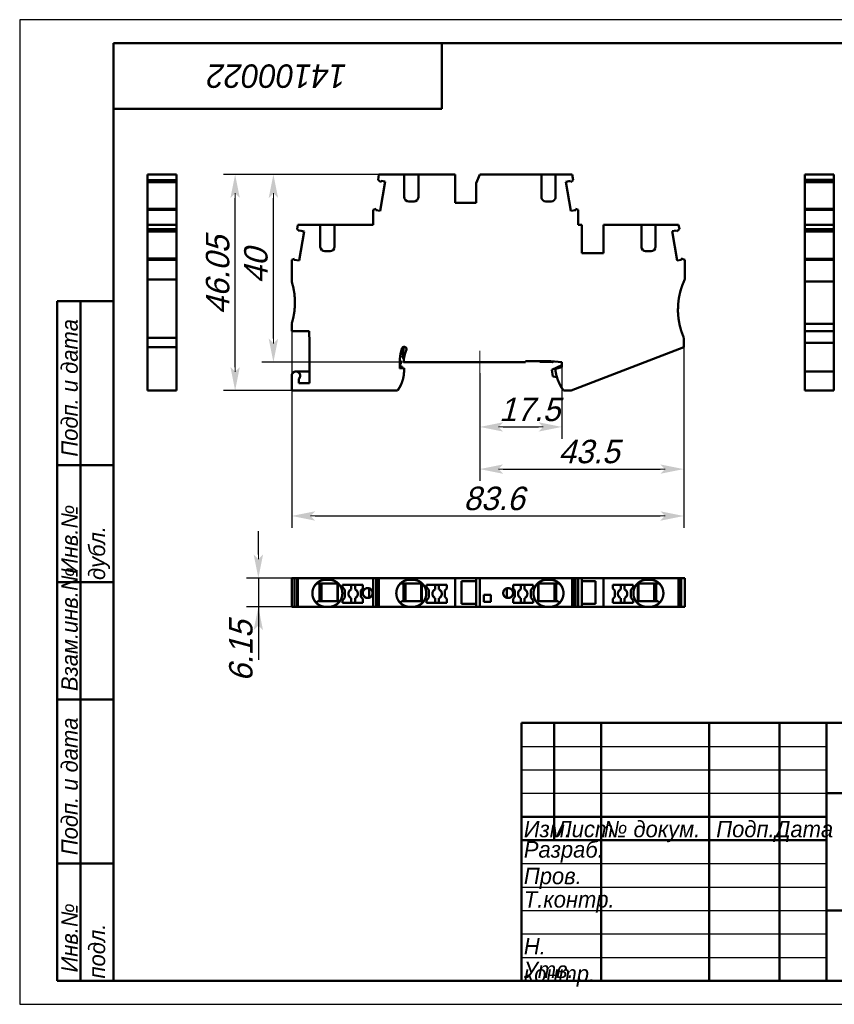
# Model space of a CAD drawing. Header units: millimetres. Extents: x 0 to 297, y 0 to 210.
# Tile 1 of 2: x 0 to 174, y 0 to 210. Entities that reach past the tile are written whole.
import ezdxf

# ---------------------------------------------------------------- set-up
doc = ezdxf.new("R2010")
doc.units = ezdxf.units.MM
doc.styles.add('TextStyle_1', font='T-FLEX Type A.TTF', dxfattribs={"oblique": 15, "height": 5})
doc.dimstyles.new('DIM_ST_1', dxfattribs={"dimtxt": 5, "dimasz": 5, "dimexe": 2.5, "dimexo": 0, "dimtad": 1, "dimrnd": 0.01, "dimdsep": 46, "dimtxsty": 'TextStyle_1', "dimblk": 'Arrow_3_C7_Status', "dimcen": 0.09, "dimclrd": 7, "dimclre": 7, "dimclrt": 7, "dimazin": 0, "dimtfac": 1, "dimtdec": 0, "dimtmove": 0, "dimatfit": 0, "dimldrblk": 'NONE', "dimfxl": 1, "dimtvp": 1, "dimtolj": 1, "dimarcsym": 0})

# ---------------------------------------------------------------- blocks, each defined once
blk = doc.blocks.new('Arrow_3_C7_Status')
at = {"color": 7, "lineweight": 0, "flags": 128}
blk.add_lwpolyline([(-1, 0), (-0.8, 0)], dxfattribs=at)
at = {"color": 7}
blk.add_solid([(-1, -0.2), (0, 0), (-0.8, 0), (-1, 0.2)], dxfattribs=at)
blk = doc.blocks.new('*D5')
at = {"color": 7, "lineweight": -2}
for p, q in [((58, 143.57), (58, 101.65)), ((141.6, 140.15), (141.6, 101.65)), ((63, 104.15), (136.6, 104.15))]:
    blk.add_line(p, q, dxfattribs=at)
at = {"layer": 'Defpoints', "color": 0}
for p in [(58, 143.57), (141.6, 140.15), (141.6, 104.15)]:
    blk.add_point(p, dxfattribs=at)
at = {"color": 7, "lineweight": -2, "xscale": 5, "yscale": 5, "zscale": 5}
for p, rotation in [((58, 104.15), 180), ((141.6, 104.15), 360)]:
    blk.add_blockref('Arrow_3_C7_Status', p, dxfattribs=dict(at, rotation=rotation))
blk = doc.blocks.new('_None')
blk = doc.blocks.new('*D6')
at = {"color": 7, "lineweight": -2}
for p, q in [((98.1, 134.63), (98.1, 120.64)), ((115.6, 135.88), (115.6, 120.64)), ((103.1, 123.14), (110.6, 123.14))]:
    blk.add_line(p, q, dxfattribs=at)
at = {"layer": 'Defpoints', "color": 0}
for p in [(98.1, 134.63), (115.6, 135.88), (115.6, 123.14)]:
    blk.add_point(p, dxfattribs=at)
at = {"color": 7, "lineweight": -2, "xscale": 5, "yscale": 5, "zscale": 5, "rotation": 180}
blk.add_blockref('Arrow_3_C7_Status', (98.1, 123.14), dxfattribs=at)
at = {"color": 7, "lineweight": -2, "xscale": 5, "yscale": 5, "zscale": 5}
blk.add_blockref('Arrow_3_C7_Status', (115.6, 123.14), dxfattribs=at)
blk = doc.blocks.new('*D7')
at = {"color": 7, "lineweight": -2}
for p, q in [((141.6, 140.15), (141.6, 111.65)), ((98.1, 134.63), (98.1, 111.65)), ((103.1, 114.15), (136.6, 114.15))]:
    blk.add_line(p, q, dxfattribs=at)
at = {"layer": 'Defpoints', "color": 0}
for p in [(141.6, 140.15), (98.1, 134.63), (141.6, 114.15)]:
    blk.add_point(p, dxfattribs=at)
at = {"color": 7, "lineweight": -2, "xscale": 5, "yscale": 5, "zscale": 5}
for p, rotation in [((98.1, 114.15), 180), ((141.6, 114.15), 360)]:
    blk.add_blockref('Arrow_3_C7_Status', p, dxfattribs=dict(at, rotation=rotation))
blk = doc.blocks.new('*D8')
at = {"color": 7, "lineweight": -2}
for p, q in [((85, 176.97), (43.44, 176.97)), ((45.94, 135.92), (45.94, 171.97)), ((58, 130.92), (43.44, 130.92))]:
    blk.add_line(p, q, dxfattribs=at)
at = {"layer": 'Defpoints', "color": 0}
for p in [(45.94, 176.97), (85, 176.97), (58, 130.92)]:
    blk.add_point(p, dxfattribs=at)
at = {"color": 7, "lineweight": -2, "xscale": 5, "yscale": 5, "zscale": 5}
for p, rotation in [((45.94, 176.97), 90), ((45.94, 130.92), 270)]:
    blk.add_blockref('Arrow_3_C7_Status', p, dxfattribs=dict(at, rotation=rotation))
blk = doc.blocks.new('*D9')
at = {"color": 7, "lineweight": -2}
for p, q in [((85, 176.97), (51.6, 176.97)), ((54.1, 141.97), (54.1, 171.97)), ((81.86, 136.97), (51.6, 136.97))]:
    blk.add_line(p, q, dxfattribs=at)
at = {"layer": 'Defpoints', "color": 0}
for p in [(54.1, 176.97), (85, 176.97), (81.86, 136.97)]:
    blk.add_point(p, dxfattribs=at)
at = {"color": 7, "lineweight": -2, "xscale": 5, "yscale": 5, "zscale": 5}
for p, rotation in [((54.1, 176.97), 90), ((54.1, 136.97), 270)]:
    blk.add_blockref('Arrow_3_C7_Status', p, dxfattribs=dict(at, rotation=rotation))
blk = doc.blocks.new('*D10')
at = {"color": 7, "lineweight": -2}
for p, q in [((50.89, 95.92), (50.89, 100.92)), ((59.31, 90.92), (48.39, 90.92)), ((50.89, 90.92), (50.89, 84.77)), ((59.31, 84.77), (48.39, 84.77)), ((50.89, 84.77), (50.89, 73.45)), ((50.89, 79.77), (50.89, 74.77))]:
    blk.add_line(p, q, dxfattribs=at)
at = {"layer": 'Defpoints', "color": 0}
for p in [(59.31, 90.92), (50.89, 84.77), (59.31, 84.77)]:
    blk.add_point(p, dxfattribs=at)
at = {"color": 7, "lineweight": -2, "xscale": 5, "yscale": 5, "zscale": 5}
for p, rotation in [((50.89, 90.92), 270), ((50.89, 84.77), 90)]:
    blk.add_blockref('Arrow_3_C7_Status', p, dxfattribs=dict(at, rotation=rotation))
blk = doc.blocks.new('_FR1Страница_1')
at = {"color": 7, "lineweight": 25, "flags": 128}
for points in [[(0, 210), (0, 0)], [(297, 210), (0, 210)], [(107, 55), (172, 55)], [(107, 50), (172, 50)], [(107, 45), (172, 45)], [(107, 30), (172, 30)], [(107, 25), (172, 25)], [(107, 20), (172, 20)], [(107, 15), (172, 15)], [(107, 10), (172, 10)], [(0, 0), (297, 0)]]:
    blk.add_lwpolyline(points, dxfattribs=at)
at = {"color": 7, "lineweight": 50, "flags": 128}
for points in [[(20, 5), (20, 205)], [(20, 205), (292, 205)], [(90, 191), (90, 205)], [(20, 191), (90, 191)], [(8, 5), (8, 150)], [(8, 150), (20, 150)], [(13, 150), (13, 5)], [(8, 115), (20, 115)], [(8, 90), (20, 90)], [(20, 65), (8, 65)], [(107, 5), (107, 60)], [(107, 60), (292, 60)], [(114, 60), (114, 35)], [(124, 60), (124, 5)], [(147, 60), (147, 5)], [(162, 60), (162, 5)], [(172, 60), (172, 5)], [(172, 45), (292, 45)], [(107, 40), (172, 40)], [(107, 35), (172, 35)], [(8, 30), (20, 30)], [(172, 20), (292, 20)], [(20, 5), (8, 5)], [(292, 5), (20, 5)]]:
    blk.add_lwpolyline(points, dxfattribs=at)
at = {"color": 7}
for s, insert, char_height, width, attachment_point, rotation in [('\\pl0.5;{\\fT-FLEX Type A|b0|i1;\\l14100022 \\P}', (55, 198), 5, 72.5, 5, 180), ('\\pl0.5;{\\fT-FLEX Type A|b0|i1;\\l Подп. и дата\\P}', (8.875, 115), 3.5, 36.75, 1, 90), ('\\pl0.5;{\\fT-FLEX Type A|b0|i1;\\l\\P}', (16.5, 132.5), 3.5, 36.75, 5, 90), ('\\pl0.5;{\\fT-FLEX Type A|b0|i1;\\l Инв.№ дубл.\\P}', (8.875, 90), 3.5, 26.75, 1, 90), ('\\pl0.5;{\\fT-FLEX Type A|b0|i1;\\l\\P}', (16.5, 102.5), 3.5, 26.75, 5, 90), ('\\pl0.5;{\\fT-FLEX Type A|b0|i1;\\l Взам.инв.№\\P}', (8.875, 65), 3.5, 26.75, 1, 90), ('\\pl0.5;{\\fT-FLEX Type A|b0|i1;\\l\\P}', (16.5, 77.5), 3.5, 26.75, 5, 90), ('\\pl0.5;{\\fT-FLEX Type A|b0|i1;\\l Подп. и дата\\P}', (8.875, 30), 3.5, 36.75, 1, 90), ('\\pl0.5;{\\fT-FLEX Type A|b0|i1;\\l\\P}', (16.5, 47.5), 3.5, 36.75, 5, 90), ('\\pl0.5;{\\fT-FLEX Type A|b0|i1;\\l Инв.№ подл.\\P}', (8.875, 5), 3.5, 26.75, 1, 90), ('\\pl0.5;{\\fT-FLEX Type A|b0|i1;\\l\\H0.857143x;\\P}', (16.5, 17.5), 3.5, 26.75, 5, 90)]:
    blk.add_mtext(s, dxfattribs=dict(at, insert=insert, char_height=char_height, width=width, attachment_point=attachment_point, rotation=rotation))
at = {"color": 7, "char_height": 3.5}
for s, insert, width, attachment_point in [('{\\fT-FLEX Type A|b0|i1;\\l\\P}', (110.5, 59.125), 8.75, 2), ('{\\fT-FLEX Type A|b0|i1;\\l\\P}', (114, 59.125), 11.75, 1), ('{\\fT-FLEX Type A|b0|i1;\\l \\P}', (124, 59.125), 24.75, 1), ('{\\fT-FLEX Type A|b0|i1;\\l\\P}', (162, 59.125), 11.75, 1), ('{\\fT-FLEX Type A|b0|i1;\\l\\fT-FLEX Type A|b0|i0;\\P}', (110.5, 54.125), 8.75, 2), ('{\\fT-FLEX Type A|b0|i1;\\l\\P}', (114, 54.125), 11.75, 1), ('{\\fT-FLEX Type A|b0|i1;\\l \\P}', (124, 54.125), 24.75, 1), ('{\\fT-FLEX Type A|b0|i1;\\l\\P}', (162, 54.125), 11.75, 1), ('{\\fT-FLEX Type A|b0|i1;\\l\\P}', (110.5, 49.125), 8.75, 2), ('{\\fT-FLEX Type A|b0|i1;\\l\\P}', (114, 49.125), 11.75, 1), ('{\\fT-FLEX Type A|b0|i1;\\l \\P}', (124, 49.125), 24.75, 1), ('{\\fT-FLEX Type A|b0|i1;\\l\\P}', (162, 49.125), 11.75, 1), ('{\\fT-FLEX Type A|b0|i1;\\l \\P}', (110.5, 44.125), 8.75, 2), ('{\\fT-FLEX Type A|b0|i1;\\l\\P}', (114, 44.125), 11.75, 1), ('{\\fT-FLEX Type A|b0|i1;\\l \\P}', (124, 44.125), 24.75, 1), ('{\\fT-FLEX Type A|b0|i1;\\l\\P}', (162, 44.125), 11.75, 1), ('\\pl0.5;{\\fT-FLEX Type A|b0|i1;\\lИзм.\\H0.857143x;\\P}', (107, 39.125), 8.75, 1), ('\\pl0.5;{\\fT-FLEX Type A|b0|i1;\\lЛист\\fT-FLEX Type A|b0|i0;\\H0.857143x;\\P}', (114, 39.125), 11.75, 1), ('\\pl0.5;{\\fT-FLEX Type A|b0|i1;\\l№ докум.\\P}', (124, 39.125), 24.75, 1), ('\\pl0.5;{\\fT-FLEX Type A|b0|i1;\\lПодп.\\P}', (154.5, 39.125), 16.75, 2), ('\\pl0.5;{\\fT-FLEX Type A|b0|i1;\\lДата\\fT-FLEX Type A|b0|i0;\\H0.857143x;\\P}', (167, 39.125), 11.75, 2), ('\\pl0.5;{\\fT-FLEX Type A|b0|i1;\\lРазраб.\\P}', (107, 32.5), 18.75, 4), ('\\pl0.5;{\\fT-FLEX Type A|b0|i1;\\l\\P}', (124, 34.125), 24.75, 1), ('\\pl0.5;{\\fT-FLEX Type A|b0|i1;\\l\\H0.857143x;\\P}', (162, 34.125), 11.75, 1), ('\\pl0.5;{\\fT-FLEX Type A|b0|i1;\\lПров.\\P}', (107, 29.125), 18.75, 1), ('\\pl0.5;{\\fT-FLEX Type A|b0|i1;\\l\\P}', (124, 29.125), 24.75, 1), ('\\pl0.5;{\\fT-FLEX Type A|b0|i1;\\l\\P}', (162, 29.125), 11.75, 1), ('\\pl0.5;{\\fT-FLEX Type A|b0|i1;\\lТ.контр.\\P}', (107, 24.125), 18.75, 1), ('\\pl0.5;{\\fT-FLEX Type A|b0|i1;\\l\\P}', (124, 24.125), 24.75, 1), ('\\pl0.5;{\\fT-FLEX Type A|b0|i1;\\l\\H0.857143x;\\P}', (162, 24.125), 11.75, 1), ('\\pl0.5;{\\fT-FLEX Type A|b0|i1;\\l\\P}', (107, 19.125), 18.75, 1), ('\\pl0.5;{\\fT-FLEX Type A|b0|i1;\\l\\P}', (124, 19.125), 24.75, 1), ('\\pl0.5;{\\fT-FLEX Type A|b0|i1;\\l\\P}', (162, 19.125), 11.75, 1), ('\\pl0.5;{\\fT-FLEX Type A|b0|i1;\\lН. контр.\\P}', (107, 14.125), 18.75, 1), ('\\pl0.5;{\\fT-FLEX Type A|b0|i1;\\l\\P}', (124, 14.125), 24.75, 1), ('\\pl0.5;{\\fT-FLEX Type A|b0|i1;\\l\\H0.857143x;\\P}', (162, 14.125), 11.75, 1), ('\\pl0.5;{\\fT-FLEX Type A|b0|i1;\\lУтв.\\P}', (107, 9.125), 18.75, 1), ('\\pl0.5;{\\fT-FLEX Type A|b0|i1;\\l\\P}', (124, 9.125), 24.75, 1), ('\\pl0.5;{\\fT-FLEX Type A|b0|i1;\\l\\H0.857143x;\\P}', (162, 9.125), 11.75, 1)]:
    blk.add_mtext(s, dxfattribs=dict(at, insert=insert, width=width, attachment_point=attachment_point))
blk = doc.blocks.new('Страница_1')
at = {"color": 7, "lineweight": 50, "flags": 128}
for points in [[(27.256, 176.966), (33.406, 176.966)], [(27.256, 175.784), (27.256, 176.966)], [(33.406, 175.784), (33.406, 176.966)], [(76.609, 176.966), (76.413, 175.852)], [(76.609, 176.966), (82.004, 176.966)], [(82.004, 176.966), (83.204, 176.966)], [(82.004, 176.966), (82.004, 172.116)], [(83.204, 176.966), (83.804, 176.966)], [(83.804, 176.966), (85.004, 176.966)], [(85.004, 176.966), (92.854, 176.966)], [(85.004, 172.116), (85.004, 176.966)], [(92.854, 176.966), (92.854, 170.966)], [(98.136, 176.966), (97.354, 175.116)], [(111.254, 176.966), (98.136, 176.966)], [(111.254, 176.966), (111.254, 172.116)], [(111.254, 176.966), (112.454, 176.966)], [(113.054, 176.966), (112.454, 176.966)], [(113.054, 176.966), (114.254, 176.966)], [(117.806, 176.966), (114.254, 176.966)], [(114.254, 172.116), (114.254, 176.966)], [(118.014, 175.784), (117.806, 176.966)], [(173.598, 176.966), (167.448, 176.966)], [(167.448, 176.966), (167.448, 175.852)], [(173.598, 176.966), (173.598, 175.852)], [(27.256, 175.784), (33.406, 175.784)], [(27.256, 175.354), (27.256, 175.784)], [(27.256, 175.354), (33.406, 175.354)], [(27.256, 169.666), (27.256, 175.349)], [(33.406, 175.354), (33.406, 175.784)], [(33.406, 169.666), (33.406, 175.349)], [(76.413, 175.852), (77.006, 175.354)], [(77.962, 175.462), (76.864, 169.233)], [(77.006, 175.354), (77.053, 175.622)], [(77.053, 175.622), (77.962, 175.462)], [(97.354, 170.966), (97.354, 175.116)], [(117.455, 175.622), (116.449, 175.445)], [(117.548, 169.216), (116.449, 175.445)], [(117.502, 175.354), (117.455, 175.622)], [(117.502, 175.354), (118.014, 175.784)], [(173.598, 175.852), (167.448, 175.852)], [(167.448, 175.852), (167.448, 175.354)], [(173.598, 175.354), (167.448, 175.354)], [(167.448, 175.349), (167.448, 169.666)], [(173.598, 175.852), (173.598, 175.354)], [(173.598, 175.349), (173.598, 169.666)], [(82.004, 172.116), (82.024, 171.937), (82.081, 171.766), (82.29, 171.476), (82.593, 171.284), (82.946, 171.216)], [(83.204, 171.216), (82.946, 171.216)], [(83.204, 171.216), (83.804, 171.216)], [(83.204, 171.216), (83.804, 171.216)], [(83.804, 171.216), (84.161, 171.216)], [(84.063, 171.216), (83.804, 171.216)], [(84.063, 171.216), (84.415, 171.284), (84.718, 171.476), (84.928, 171.766), (84.985, 171.937), (85.004, 172.116)], [(92.854, 170.966), (97.354, 170.966)], [(112.196, 171.216), (111.843, 171.284), (111.54, 171.476), (111.331, 171.766), (111.274, 171.937), (111.254, 172.116)], [(112.454, 171.216), (112.098, 171.216)], [(112.196, 171.216), (112.454, 171.216)], [(113.054, 171.216), (112.454, 171.216)], [(113.054, 171.216), (113.313, 171.216)], [(114.254, 172.116), (114.235, 171.937), (114.178, 171.766), (113.968, 171.476), (113.665, 171.284), (113.313, 171.216)], [(27.256, 169.462), (27.256, 169.661)], [(27.256, 169.661), (33.406, 169.661)], [(27.256, 169.462), (33.406, 169.462)], [(27.256, 166.271), (27.256, 169.462)], [(33.406, 169.462), (33.406, 169.661)], [(33.406, 166.271), (33.406, 169.462)], [(76.002, 169.661), (75.354, 169.425)], [(75.354, 169.425), (75.354, 166.266)], [(76.002, 169.661), (75.955, 169.393)], [(76.864, 169.233), (75.955, 169.393)], [(117.548, 169.216), (118.553, 169.393)], [(118.506, 169.661), (118.553, 169.393)], [(119.054, 169.462), (118.506, 169.661)], [(119.054, 166.216), (119.054, 169.462)], [(173.598, 169.661), (167.448, 169.661)], [(167.448, 169.661), (167.448, 169.425)], [(167.448, 169.425), (167.448, 166.266)], [(173.598, 169.425), (167.448, 169.425)], [(173.598, 169.661), (173.598, 169.425)], [(173.598, 169.425), (173.598, 166.266)], [(27.256, 165.316), (27.256, 166.266)], [(27.256, 166.266), (33.406, 166.266)], [(33.406, 165.316), (33.406, 166.266)], [(59.137, 165.316), (59.305, 166.266)], [(59.305, 166.266), (64.104, 166.266)], [(64.104, 161.516), (64.104, 166.266)], [(65.304, 166.266), (64.104, 166.266)], [(65.304, 166.266), (65.904, 166.266)], [(67.104, 166.266), (65.904, 166.266)], [(67.104, 166.266), (75.354, 166.266)], [(67.104, 166.266), (67.104, 161.516)], [(119.854, 166.216), (119.054, 166.216)], [(119.854, 166.216), (119.854, 160.216)], [(132.554, 166.266), (124.454, 166.266)], [(124.454, 166.266), (124.454, 160.216)], [(132.554, 166.266), (133.754, 166.266)], [(132.554, 161.516), (132.554, 166.266)], [(134.354, 166.266), (133.754, 166.266)], [(134.354, 166.266), (135.554, 166.266)], [(135.554, 166.266), (135.554, 161.516)], [(135.554, 166.266), (140.503, 166.266)], [(140.671, 165.316), (140.503, 166.266)], [(167.448, 166.266), (167.448, 165.316)], [(173.598, 166.266), (167.448, 166.266)], [(173.598, 165.316), (173.598, 166.266)], [(27.256, 164.791), (27.256, 165.316)], [(27.256, 165.316), (33.406, 165.316)], [(27.256, 164.791), (33.406, 164.791)], [(27.256, 159.047), (27.256, 164.786)], [(33.406, 164.791), (33.406, 165.316)], [(33.406, 159.042), (33.406, 164.786)], [(59.632, 164.901), (59.137, 165.316)], [(59.58, 158.613), (60.679, 164.842)], [(59.632, 164.901), (59.653, 165.022)], [(60.679, 164.842), (59.653, 165.022)], [(140.005, 165.022), (139.125, 164.867)], [(140.224, 158.638), (139.125, 164.867)], [(140.046, 164.791), (140.005, 165.022)], [(140.046, 164.791), (140.671, 165.316)], [(167.448, 165.316), (167.448, 164.901)], [(173.598, 165.316), (167.448, 165.316)], [(173.598, 164.901), (167.448, 164.901)], [(167.448, 164.896), (167.448, 164.842)], [(173.598, 164.842), (167.448, 164.842)], [(167.448, 164.842), (167.448, 158.984)], [(173.598, 164.901), (173.598, 165.316)], [(173.598, 164.842), (173.598, 164.896)], [(173.598, 158.989), (173.598, 164.842)], [(64.104, 161.516), (64.124, 161.337), (64.181, 161.166), (64.39, 160.876), (64.693, 160.684), (65.046, 160.616)], [(65.304, 160.616), (65.046, 160.616)], [(65.304, 160.616), (65.904, 160.616)], [(65.304, 160.616), (65.904, 160.616)], [(66.163, 160.616), (65.904, 160.616)], [(65.904, 160.616), (66.261, 160.616)], [(66.163, 160.616), (66.515, 160.684), (66.818, 160.876), (67.028, 161.166), (67.085, 161.337), (67.104, 161.516)], [(124.454, 160.216), (119.854, 160.216)], [(133.496, 160.616), (133.143, 160.684), (132.84, 160.876), (132.631, 161.166), (132.574, 161.337), (132.554, 161.516)], [(133.754, 160.616), (133.398, 160.616)], [(133.496, 160.616), (133.754, 160.616)], [(134.354, 160.616), (133.754, 160.616)], [(134.354, 160.616), (134.613, 160.616)], [(135.554, 161.516), (135.535, 161.337), (135.478, 161.166), (135.268, 160.876), (134.965, 160.684), (134.613, 160.616)], [(27.256, 159.042), (33.406, 159.042)], [(27.256, 158.771), (27.256, 159.042)], [(27.256, 154.605), (27.256, 158.771)], [(27.256, 158.771), (33.406, 158.771)], [(33.406, 158.771), (33.406, 159.042)], [(33.406, 154.605), (33.406, 158.771)], [(58.589, 158.984), (58.004, 158.771)], [(58.004, 158.771), (58.004, 154.166)], [(58.589, 158.984), (58.555, 158.793)], [(58.555, 158.793), (59.58, 158.613)], [(140.224, 158.638), (141.103, 158.793)], [(141.06, 159.042), (141.103, 158.793)], [(141.804, 158.771), (141.06, 159.042)], [(141.804, 154.605), (141.804, 158.771)], [(173.598, 158.984), (167.448, 158.984)], [(167.448, 158.984), (167.448, 158.771)], [(167.448, 158.771), (167.448, 154.166)], [(173.598, 158.771), (167.448, 158.771)], [(173.598, 158.984), (173.598, 158.771)], [(173.598, 158.771), (173.598, 154.166)], [(27.256, 154.605), (33.406, 154.605)], [(27.256, 154.605), (27.256, 142.166)], [(33.406, 155.22), (33.406, 155.139)], [(33.406, 155.139), (33.406, 155.022)], [(33.406, 154.605), (33.406, 142.166)], [(33.406, 153.47), (33.406, 153.408)], [(33.406, 153.408), (33.406, 153.361)], [(167.448, 154.651), (167.448, 155.267)], [(167.448, 154.172), (167.448, 154.651)], [(167.448, 154.563), (167.448, 154.59)], [(167.448, 145.166), (167.448, 154.166)], [(173.598, 154.166), (167.448, 154.166)], [(173.598, 145.166), (173.598, 154.166)], [(33.406, 153.241), (33.406, 153.011)], [(167.448, 153.281), (167.448, 153.283)], [(167.448, 152.667), (167.448, 152.668)], [(58.004, 145.166), (58.004, 143.566)], [(173.598, 145.166), (167.448, 145.166)], [(167.448, 145.166), (167.448, 143.566)], [(173.598, 145.166), (173.598, 143.566)], [(61.706, 143.566), (58.004, 143.566)], [(61.804, 141.066), (61.706, 143.566)], [(173.598, 143.566), (167.448, 143.566)], [(167.448, 143.566), (167.448, 141.066)], [(173.598, 141.066), (173.598, 143.566)], [(27.256, 142.166), (33.406, 142.166)], [(27.256, 140.147), (27.256, 142.166)], [(33.406, 140.147), (33.406, 142.166)], [(61.804, 132.466), (61.804, 141.066)], [(141.604, 140.147), (141.604, 142.166)], [(167.448, 141.066), (167.448, 134.966)], [(173.598, 141.066), (167.448, 141.066)], [(173.598, 134.971), (173.598, 141.066)], [(27.256, 140.147), (33.406, 140.147)], [(27.256, 130.916), (27.256, 140.147)], [(33.406, 130.916), (33.406, 140.147)], [(81.916, 140.208), (81.627, 138.027)], [(117.595, 130.916), (141.604, 140.147)], [(81.061, 135.605), (81.061, 137.209)], [(81.061, 136.334), (81.268, 136.588)], [(81.245, 137.158), (81.062, 137.361)], [(81.268, 136.588), (81.245, 137.158)], [(81.627, 138.027), (81.916, 137.614)], [(107.854, 136.966), (81.86, 136.966)], [(107.854, 136.966), (107.854, 137.166)], [(113.268, 137.166), (107.854, 137.166)], [(111.067, 136.998), (110.785, 137.166)], [(113.542, 136.967), (111.067, 136.998)], [(115.604, 136.962), (113.268, 137.166)], [(113.813, 137.118), (113.542, 136.967)], [(115.605, 136.651), (115.548, 136.967)], [(115.604, 135.879), (115.604, 136.962)], [(61.804, 134.966), (58.904, 134.966)], [(81.061, 136.087), (81.555, 136.006)], [(81.961, 135.684), (81.061, 135.605)], [(81.555, 136.006), (81.56, 135.649)], [(81.961, 135.11), (81.961, 135.684)], [(113.442, 135.3), (115.604, 136.309)], [(113.695, 133.867), (113.442, 135.3)], [(114.254, 135.518), (115.604, 135.879)], [(114.254, 135.066), (114.254, 135.518)], [(167.448, 134.966), (167.448, 134.066)], [(167.448, 134.966), (169.048, 134.966)], [(173.598, 134.966), (169.05, 134.966)], [(173.598, 134.966), (173.598, 134.066)], [(58.004, 130.916), (58.004, 134.066)], [(59.504, 133.395), (59.504, 132.466)], [(59.504, 132.466), (61.804, 132.466)], [(114.499, 133.785), (113.695, 133.867)], [(114.525, 133.834), (114.499, 133.785)], [(167.448, 134.066), (167.448, 130.916)], [(173.598, 130.916), (173.598, 134.066)], [(33.406, 130.916), (27.256, 130.916)], [(80.566, 130.916), (58.004, 130.916)], [(117.595, 130.916), (115.949, 130.916)], [(167.448, 130.916), (173.598, 130.916)], [(58.589, 90.916), (58.004, 90.916)], [(58.004, 84.766), (58.004, 90.916)], [(59.132, 90.916), (58.589, 90.916)], [(58.589, 84.766), (58.589, 90.916)], [(59.305, 90.916), (59.137, 90.916)], [(59.137, 84.766), (59.137, 90.916)], [(59.305, 84.766), (59.305, 90.916)], [(75.354, 90.916), (59.305, 90.916)], [(65.304, 90.566), (65.904, 90.566)], [(76.002, 90.916), (75.354, 90.916)], [(75.354, 84.766), (75.354, 90.916)], [(76.002, 84.766), (76.002, 90.916)], [(76.408, 90.916), (76.007, 90.916)], [(76.413, 84.766), (76.413, 90.916)], [(76.609, 90.916), (76.413, 90.916)], [(76.609, 84.766), (76.609, 90.916)], [(92.854, 90.916), (76.609, 90.916)], [(83.204, 90.566), (83.804, 90.566)], [(92.854, 84.766), (92.854, 90.916)], [(97.354, 90.916), (92.854, 90.916)], [(95.337, 90.916), (95.529, 90.916)], [(98.136, 90.916), (97.354, 90.916)], [(97.354, 84.766), (97.354, 90.916)], [(117.806, 90.916), (98.136, 90.916)], [(98.136, 84.766), (98.136, 90.916)], [(100.612, 90.916), (100.637, 90.916)], [(103.256, 90.916), (103.423, 90.916)], [(103.423, 90.916), (103.551, 90.916)], [(113.054, 90.566), (112.454, 90.566)], [(117.806, 84.766), (117.806, 90.916)], [(118.014, 90.916), (117.806, 90.916)], [(118.014, 84.766), (118.014, 90.916)], [(118.501, 90.916), (118.019, 90.916)], [(119.054, 90.916), (118.506, 90.916)], [(118.506, 84.766), (118.506, 90.916)], [(119.054, 84.766), (119.054, 90.916)], [(119.854, 90.916), (119.054, 90.916)], [(124.454, 90.916), (119.854, 90.916)], [(119.854, 84.766), (119.854, 90.916)], [(140.503, 90.916), (124.454, 90.916)], [(124.454, 84.766), (124.454, 90.916)], [(134.354, 90.566), (133.754, 90.566)], [(140.503, 84.766), (140.503, 90.916)], [(140.671, 90.916), (140.503, 90.916)], [(140.671, 84.766), (140.671, 90.916)], [(141.06, 90.916), (140.676, 90.916)], [(141.804, 90.916), (141.06, 90.916)], [(141.06, 84.766), (141.06, 90.916)], [(141.804, 84.766), (141.804, 90.916)], [(63.304, 89.766), (65.904, 89.766)], [(63.954, 89.766), (63.954, 85.966)], [(64.104, 89.766), (64.104, 85.966)], [(64.354, 89.766), (64.354, 85.966)], [(65.904, 89.766), (67.104, 89.766)], [(67.104, 89.766), (67.842, 89.766)], [(67.735, 89.766), (67.735, 85.966)], [(68.854, 89.491), (68.854, 88.98)], [(73.154, 89.491), (68.854, 89.491)], [(68.854, 88.98), (69.354, 88.384)], [(69.354, 88.384), (69.354, 86.748)], [(70.704, 89.491), (70.704, 88.483)], [(71.504, 88.483), (71.504, 89.491)], [(72.754, 88.274), (73.154, 88.674)], [(72.754, 86.912), (72.754, 88.274)], [(73.154, 88.674), (73.154, 89.491)], [(74.507, 86.711), (74.507, 88.721)], [(81.204, 89.766), (83.804, 89.766)], [(81.854, 89.766), (81.854, 85.966)], [(82.004, 89.766), (82.004, 85.966)], [(82.254, 89.766), (82.254, 85.966)], [(83.804, 89.766), (85.004, 89.766)], [(85.004, 89.766), (85.742, 89.766)], [(85.635, 85.966), (85.635, 89.766)], [(86.754, 89.491), (86.754, 88.98)], [(91.054, 89.491), (86.754, 89.491)], [(86.754, 88.98), (87.254, 88.384)], [(87.254, 88.384), (87.254, 86.748)], [(88.604, 89.491), (88.604, 88.483)], [(89.404, 88.483), (89.404, 89.491)], [(90.654, 88.274), (91.054, 88.674)], [(90.654, 86.912), (90.654, 88.274)], [(91.054, 88.674), (91.054, 89.491)], [(94.204, 90.266), (94.204, 85.416)], [(97.354, 90.266), (94.204, 90.266)], [(103.851, 86.711), (103.851, 88.721)], [(105.204, 89.491), (109.504, 89.491)], [(105.204, 88.674), (105.204, 89.491)], [(105.604, 88.274), (105.204, 88.674)], [(105.604, 86.912), (105.604, 88.274)], [(106.854, 88.483), (106.854, 89.491)], [(107.654, 89.491), (107.654, 88.483)], [(109.504, 88.98), (109.004, 88.384)], [(109.004, 88.384), (109.004, 86.748)], [(109.504, 89.491), (109.504, 88.98)], [(111.254, 89.766), (110.516, 89.766)], [(110.624, 85.966), (110.624, 89.766)], [(112.454, 89.766), (111.254, 89.766)], [(115.054, 89.766), (112.454, 89.766)], [(114.004, 89.766), (114.004, 85.966)], [(114.254, 87.066), (114.254, 89.766)], [(114.254, 89.766), (114.254, 85.966)], [(114.404, 89.766), (114.404, 85.966)], [(122.804, 90.266), (119.854, 90.266)], [(122.804, 85.416), (122.804, 90.266)], [(126.504, 89.491), (130.804, 89.491)], [(126.504, 88.674), (126.504, 89.491)], [(126.904, 88.274), (126.504, 88.674)], [(126.904, 86.912), (126.904, 88.274)], [(128.154, 88.483), (128.154, 89.491)], [(128.954, 89.491), (128.954, 88.483)], [(130.804, 88.98), (130.304, 88.384)], [(130.304, 88.384), (130.304, 86.748)], [(130.804, 89.491), (130.804, 88.98)], [(132.554, 89.766), (131.816, 89.766)], [(131.924, 85.966), (131.924, 89.766)], [(133.754, 89.766), (132.554, 89.766)], [(136.354, 89.766), (133.754, 89.766)], [(135.304, 89.766), (135.304, 85.966)], [(135.554, 89.766), (135.554, 85.966)], [(135.704, 89.766), (135.704, 85.966)], [(69.354, 86.748), (68.854, 86.152)], [(68.854, 86.152), (68.854, 85.641)], [(70.704, 86.65), (70.704, 85.641)], [(71.504, 85.641), (71.504, 86.65)], [(73.154, 86.512), (72.754, 86.912)], [(73.154, 85.641), (73.154, 86.512)], [(87.254, 86.748), (86.754, 86.152)], [(86.754, 86.152), (86.754, 85.641)], [(88.604, 86.65), (88.604, 85.641)], [(89.404, 85.641), (89.404, 86.65)], [(91.054, 86.512), (90.654, 86.912)], [(91.054, 85.641), (91.054, 86.512)], [(98.954, 87.316), (98.954, 85.816)], [(100.454, 87.316), (98.954, 87.316)], [(100.454, 85.816), (100.454, 87.316)], [(105.204, 86.512), (105.604, 86.912)], [(105.204, 85.641), (105.204, 86.512)], [(106.854, 85.641), (106.854, 86.65)], [(107.654, 86.65), (107.654, 85.641)], [(109.004, 86.748), (109.504, 86.152)], [(109.504, 86.152), (109.504, 85.641)], [(114.254, 85.966), (114.254, 86.266)], [(126.504, 86.512), (126.904, 86.912)], [(126.504, 85.641), (126.504, 86.512)], [(128.154, 85.641), (128.154, 86.65)], [(128.954, 86.65), (128.954, 85.641)], [(130.304, 86.748), (130.804, 86.152)], [(130.804, 86.152), (130.804, 85.641)], [(58.589, 84.766), (58.004, 84.766)], [(58.594, 84.766), (59.132, 84.766)], [(59.137, 84.766), (59.305, 84.766)], [(59.305, 84.766), (64.104, 84.766)], [(63.604, 85.966), (63.254, 85.615)], [(65.904, 85.966), (63.604, 85.966)], [(64.104, 84.766), (64.104, 85.026)], [(64.104, 84.766), (65.046, 84.766)], [(65.304, 84.766), (65.046, 84.766)], [(65.304, 84.766), (65.904, 84.766)], [(67.474, 85.966), (65.904, 85.966)], [(66.163, 84.766), (65.904, 84.766)], [(66.163, 84.766), (67.104, 84.766)], [(67.104, 84.766), (67.104, 85.026)], [(67.104, 84.766), (75.354, 84.766)], [(67.838, 85.966), (67.474, 85.966)], [(68.854, 85.641), (73.154, 85.641)], [(76.002, 84.766), (75.354, 84.766)], [(76.408, 84.766), (76.007, 84.766)], [(76.609, 84.766), (76.413, 84.766)], [(76.609, 84.766), (82.004, 84.766)], [(81.504, 85.966), (81.154, 85.615)], [(83.804, 85.966), (81.504, 85.966)], [(82.004, 84.766), (82.004, 85.026)], [(82.004, 84.766), (82.946, 84.766)], [(83.204, 84.766), (82.946, 84.766)], [(83.204, 84.766), (83.804, 84.766)], [(85.374, 85.966), (83.804, 85.966)], [(84.063, 84.766), (83.804, 84.766)], [(84.063, 84.766), (85.004, 84.766)], [(85.004, 85.026), (85.004, 84.766)], [(85.004, 84.766), (92.854, 84.766)], [(85.738, 85.966), (85.374, 85.966)], [(86.754, 85.641), (91.054, 85.641)], [(92.854, 84.766), (97.354, 84.766)], [(94.204, 85.416), (97.354, 85.416)], [(98.136, 84.766), (97.354, 84.766)], [(111.254, 84.766), (98.136, 84.766)], [(98.954, 85.816), (100.454, 85.816)], [(109.504, 85.641), (105.204, 85.641)], [(110.521, 85.966), (110.885, 85.966)], [(110.885, 85.966), (112.454, 85.966)], [(111.254, 84.766), (111.254, 85.026)], [(112.196, 84.766), (111.254, 84.766)], [(112.196, 84.766), (112.454, 84.766)], [(112.454, 85.966), (114.754, 85.966)], [(113.054, 84.766), (112.454, 84.766)], [(113.054, 84.766), (113.313, 84.766)], [(114.254, 84.766), (113.313, 84.766)], [(114.254, 84.766), (114.254, 85.026)], [(117.806, 84.766), (114.254, 84.766)], [(114.754, 85.966), (115.105, 85.615)], [(118.014, 84.766), (117.806, 84.766)], [(118.019, 84.766), (118.501, 84.766)], [(119.054, 84.766), (118.506, 84.766)], [(119.854, 84.766), (119.054, 84.766)], [(119.854, 85.416), (122.804, 85.416)], [(124.454, 84.766), (119.854, 84.766)], [(132.554, 84.766), (124.454, 84.766)], [(130.804, 85.641), (126.504, 85.641)], [(131.821, 85.966), (132.185, 85.966)], [(132.185, 85.966), (133.754, 85.966)], [(132.554, 85.026), (132.554, 84.766)], [(133.496, 84.766), (132.554, 84.766)], [(133.496, 84.766), (133.754, 84.766)], [(133.754, 85.966), (136.054, 85.966)], [(134.354, 84.766), (133.754, 84.766)], [(134.354, 84.766), (134.613, 84.766)], [(135.554, 84.766), (134.613, 84.766)], [(135.554, 84.766), (135.554, 85.026)], [(135.554, 84.766), (140.503, 84.766)], [(136.054, 85.966), (136.405, 85.615)], [(140.671, 84.766), (140.503, 84.766)], [(140.676, 84.766), (141.054, 84.766)], [(141.804, 84.766), (141.06, 84.766)]]:
    blk.add_lwpolyline(points, dxfattribs=at)
at = {"color": 7, "linetype": 'Continuous', "lineweight": 50, "const_width": 0.5}
for points in [[(58.004, 145.166, 0.153536), (58.004, 154.166, 0.153536)], [(141.804, 154.605, 0.2171152), (141.604, 142.166, 0.2171152)], [(81.538, 139.982, 0.0853754), (81.061, 137.209, 0.0853754)], [(82.473, 139.711, 0.7530297), (81.549, 139.977, 0.7530297)], [(82.433, 139.516, 0.0902283), (81.86, 136.966, 0.0902283)], [(82.433, 139.516, 0.1005988), (82.473, 139.711, 0.1005988)], [(59.804, 134.066, 1), (58.004, 134.066, 1)], [(80.566, 130.916, 0.1619815), (81.961, 135.11, 0.1619815)], [(114.254, 135.066, 0.1196559), (115.949, 130.916, 0.1196559)], [(59.504, 133.395, 0.2134216), (59.804, 134.066, 0.2134216)], [(65.304, 90.566, 0.8065861), (64.104, 85.026, 0.8065861)], [(68.804, 87.666, 0.4142135), (65.904, 90.566, 0.4142135)], [(83.204, 90.566, 0.8065861), (82.004, 85.026, 0.8065861)], [(86.704, 87.666, 0.4142136), (83.804, 90.566, 0.4142136)], [(112.454, 90.566, 0.4142136), (109.554, 87.666, 0.4142136)], [(114.254, 85.026, 0.8065861), (113.054, 90.566, 0.8065861)], [(133.754, 90.566, 0.4142136), (130.854, 87.666, 0.4142136)], [(135.554, 85.026, 0.8065861), (134.354, 90.566, 0.8065861)], [(67.842, 89.766, 0.002839), (67.828, 87.666, 0.002839)], [(70.704, 88.483, 0.6546537), (70.704, 86.65, 0.6546537)], [(71.504, 86.65, 0.6546537), (71.504, 88.483, 0.6546537)], [(75.254, 87.716, 1), (73.154, 87.716, 1)], [(85.742, 89.766, 0.002839), (85.728, 87.666, 0.002839)], [(88.604, 88.483, 0.6546537), (88.604, 86.65, 0.6546537)], [(89.404, 86.65, 0.6546537), (89.404, 88.483, 0.6546537)], [(105.204, 87.716, 1), (103.104, 87.716, 1)], [(106.854, 88.483, 0.6546537), (106.854, 86.65, 0.6546537)], [(107.654, 86.65, 0.6546537), (107.654, 88.483, 0.6546537)], [(110.531, 87.666, 0.0028408), (110.516, 89.766, 0.0028408)], [(128.154, 88.483, 0.6546537), (128.154, 86.65, 0.6546537)], [(128.954, 86.65, 0.6546537), (128.954, 88.483, 0.6546537)], [(131.831, 87.666, 0.0028408), (131.816, 89.766, 0.0028408)], [(67.104, 85.026, 0.2941106), (68.804, 87.666, 0.2941106)], [(67.828, 87.666, 0.0025559), (67.838, 85.966, 0.0025559)], [(73.154, 87.716, 1), (75.254, 87.716, 1)], [(85.004, 85.026, 0.2941106), (86.704, 87.666, 0.2941106)], [(85.728, 87.666, 0.0025559), (85.738, 85.966, 0.0025559)], [(103.104, 87.716, 1), (105.204, 87.716, 1)], [(109.554, 87.666, 0.2941106), (111.254, 85.026, 0.2941106)], [(110.521, 85.966, 0.0025566), (110.531, 87.666, 0.0025566)], [(130.854, 87.666, 0.2941106), (132.554, 85.026, 0.2941106)], [(131.821, 85.966, 0.0025566), (131.831, 87.666, 0.0025566)], [(64.104, 85.026, 0.0842441), (65.043, 84.778, 0.0842441)], [(65.043, 84.778, 0.0225521), (65.304, 84.766, 0.0225521)], [(65.904, 84.766, 0.0225521), (66.165, 84.778, 0.0225521)], [(66.165, 84.778, 0.0842441), (67.104, 85.026, 0.0842441)], [(82.004, 85.026, 0.0842441), (82.943, 84.778, 0.0842441)], [(82.943, 84.778, 0.0225521), (83.204, 84.766, 0.0225521)], [(83.804, 84.766, 0.0225521), (84.065, 84.778, 0.0225521)], [(84.065, 84.778, 0.0842441), (85.004, 85.026, 0.0842441)], [(111.254, 85.026, 0.0843047), (112.193, 84.778, 0.0843047)], [(112.193, 84.778, 0.0225521), (112.454, 84.766, 0.0225521)], [(113.054, 84.766, 0.0225521), (113.315, 84.778, 0.0225521)], [(113.315, 84.778, 0.0843047), (114.254, 85.026, 0.0843047)], [(132.554, 85.026, 0.0843047), (133.493, 84.778, 0.0843047)], [(133.493, 84.778, 0.0225521), (133.754, 84.766, 0.0225521)], [(134.354, 84.766, 0.0225521), (134.615, 84.778, 0.0225521)], [(134.615, 84.778, 0.0843047), (135.554, 85.026, 0.0843047)]]:
    blk.add_lwpolyline(points, format="xyb", dxfattribs=at)
at = {"color": 7, "lineweight": 18, "flags": 128}
blk.add_lwpolyline([(98.104, 139.361), (98.104, 134.631)], dxfattribs=at)
blk.add_lwpolyline([(98.104, 139.361), (98.104, 134.631)], dxfattribs=at)
blk.add_blockref('_FR1Страница_1', (0, 0))
at = {"color": 7, "style": 'TextStyle_1', "oblique": 15}
for s, p in [('46.05', (44.694, 147.154)), ('40', (52.854, 153.751)), ('6.15', (49.644, 68.806))]:
    blk.add_text(s, height=5, rotation=90, dxfattribs=at).set_placement(p)
for s, p in [('17.5', (102.209, 124.391)), ('43.5', (114.852, 115.401)), ('83.6', (94.624, 105.401))]:
    blk.add_text(s, height=5, dxfattribs=at).set_placement(p)
for base, p1, p2, angle, picture, middle in [((45.944, 176.966), (58.004, 130.916), (85.004, 176.966), 90, '*D8', (45.944, 153.941)), ((54.104, 176.966), (81.86, 136.966), (85.004, 176.966), 90, '*D9', (54.104, 156.966)), ((50.894, 84.766), (59.305, 90.916), (59.305, 84.766), 270, '*D10', (50.894, 73.451))]:
    dim = blk.add_linear_dim(base=base, p1=p1, p2=p2, angle=angle, text=' ', dimstyle='DIM_ST_1')
    dim.commit()
    dim.dimension.update_dxf_attribs({"geometry": picture, "text_midpoint": middle, "dimtype": 160})
for base, p1, p2, picture, middle in [((141.604, 104.151), (58.004, 143.566), (141.604, 140.147), '*D5', (99.804, 104.151)), ((141.604, 114.151), (98.104, 134.631), (141.604, 140.147), '*D7', (119.854, 114.151)), ((115.604, 123.141), (98.104, 134.631), (115.604, 135.879), '*D6', (106.854, 123.141))]:
    dim = blk.add_linear_dim(base=base, p1=p1, p2=p2, text=' ', dimstyle='DIM_ST_1')
    dim.commit()
    dim.dimension.update_dxf_attribs({"geometry": picture, "text_midpoint": middle, "dimtype": 160})

msp = doc.modelspace()

# ---------------------------------------------------------------- block references
msp.add_blockref('Страница_1', (0, 0))

doc.saveas('drawing.dxf')
